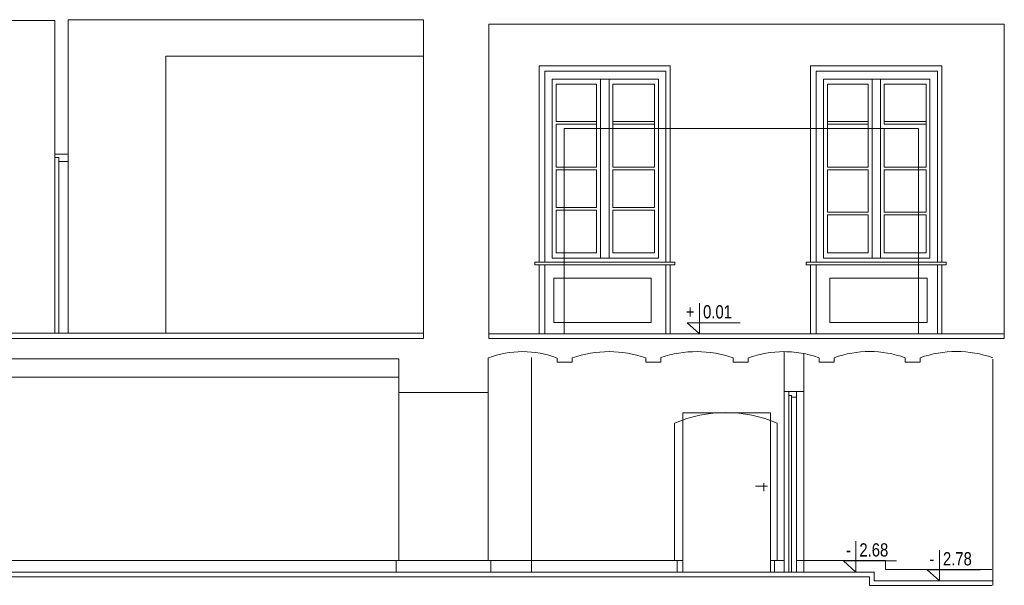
# Model space of a CAD drawing. Header units: millimetres. Extents: x -573548 to 674770, y -246895 to -89040.
# Tile 46 of 199: x 90704 to 101825, y -244822 to -238432. Entities that reach past the tile are written whole.
import ezdxf

# ---------------------------------------------------------------- set-up
doc = ezdxf.new("R2010")
doc.units = ezdxf.units.MM
doc.layers.add('0_Nr_pióra__1', color=7, linetype='Continuous', lineweight=13, true_color=0x3f3f3f)
for name, color, linetype, lineweight in [('a-widokowe_Nr_pióra__8', 8, 'Continuous', 9), ('A_okno_Nr_pióra__1', 8, 'Continuous', 9), ('A_okno_Nr_pióra__8', 8, 'Continuous', 9), ('A_warstwy_Nr_pióra__2', 8, 'Continuous', 9), ('A_widok_Nr_pióra__1', 8, 'Continuous', 9), ('A_widok_Nr_pióra__2', 8, 'Continuous', 9), ('AO-RZEDNE_Nr_pióra__2', 8, 'Continuous', 9), ('AO-RZEDNE_Nr_pióra__61', 8, 'Continuous', 9), ('co_Nr_pióra__8', 8, 'Continuous', 9), ('DRZWI_Nr_pióra__2', 8, 'Continuous', 9), ('DRZWI_Nr_pióra__41', 8, 'Continuous', 9), ('niewidoczne_Nr_pióra__1', 8, 'Continuous', 9), ('SCIANY_KONSTR_Nr_pióra__21', 8, 'Continuous', 9)]:
    doc.layers.add(name, color=color, linetype=linetype, lineweight=lineweight)
doc.styles.add('STYL_AUTOMATYCZNY_5', font='arial.ttf', dxfattribs={"width": 0.8})

# ---------------------------------------------------------------- blocks, each defined once
blk = doc.blocks.new('A$C685D2BB2')
at = {"layer": '0_Nr_pióra__1'}
for p, q in [((19939, 3902), (19939, 2352)), ((20034, 3930), (20034, 2222)), ((21024, 3924), (21024, 2222)), ((21099, 3902), (21099, 2352)), ((19939, 2352), (19969, 2352)), ((21069, 2352), (21069, 2222)), ((21069, 2352), (21099, 2352))]:
    blk.add_line(p, q, dxfattribs=at)
blk.add_arc((20519, 2566), 1457, 66.5381, 113.4619, dxfattribs=at)
at = {"layer": 'a-widokowe_Nr_pióra__8'}
for p, q in [((21230, 2222), (21230, 4218)), ((21260, 2222), (21260, 4218)), ((21317, 2222), (21317, 4198)), ((20034, 2352), (11445, 2352)), ((21176, 2352), (21024, 2352)), ((22323, 2352), (21317, 2352)), ((22323, 2352), (22323, 2252)), ((23525, 2252), (22323, 2252))]:
    blk.add_line(p, q, dxfattribs=at)
at = {"layer": 'A_okno_Nr_pióra__1'}
for p, q in [((19892, 7942), (18412, 7942)), ((18412, 7942), (18412, 5722)), ((19892, 7942), (19892, 7232)), ((22957, 7942), (21477, 7942)), ((21477, 7942), (21477, 7179)), ((22957, 7942), (22957, 5722)), ((18473, 7882), (18473, 5722)), ((19843, 7882), (18473, 7882)), ((18557, 7792), (18557, 5769)), ((19759, 7792), (18557, 7792)), ((19104, 7792), (19104, 7179)), ((19200, 7792), (19200, 7179)), ((19759, 7792), (19759, 7179)), ((19843, 7882), (19843, 7179)), ((21538, 7882), (21538, 7179)), ((22908, 7882), (21538, 7882)), ((21623, 7792), (21623, 7179)), ((22824, 7792), (21623, 7792)), ((22170, 7792), (22170, 7179)), ((22265, 7792), (22265, 7179)), ((22824, 7792), (22824, 7179)), ((22908, 7882), (22908, 5722)), ((18601, 7732), (19060, 7732)), ((18601, 7732), (18601, 7312)), ((19060, 7732), (19060, 7179)), ((19715, 7732), (19244, 7732)), ((19244, 7732), (19244, 7179)), ((19715, 7732), (19715, 7179)), ((21667, 7732), (22126, 7732)), ((21667, 7732), (21667, 7179)), ((22126, 7732), (22126, 7179)), ((22780, 7732), (22309, 7732)), ((22309, 7732), (22309, 7281)), ((22780, 7732), (22780, 6797)), ((18601, 7312), (18694, 7312)), ((18601, 7282), (18601, 6797)), ((18601, 7282), (18694, 7282)), ((18694, 7312), (19060, 7312)), ((18694, 7282), (19060, 7282)), ((19060, 7282), (19060, 7312)), ((19244, 7282), (19244, 7312)), ((19715, 7312), (19244, 7312)), ((19715, 7282), (19244, 7282)), ((19715, 7179), (19715, 7312)), ((19715, 7282), (19715, 6797)), ((19892, 7232), (19892, 5722)), ((21667, 7179), (21667, 7312)), ((21667, 7312), (22126, 7312)), ((21667, 7282), (21667, 6797)), ((21667, 7282), (22126, 7282)), ((22126, 7282), (22126, 7312)), ((22309, 7282), (22309, 7312)), ((22780, 7312), (22309, 7312)), ((22780, 7282), (22309, 7282)), ((22309, 7232), (22309, 6797)), ((19060, 7179), (19060, 6797)), ((19104, 7179), (19104, 5769)), ((19200, 7179), (19200, 5769)), ((19244, 7179), (19244, 6797)), ((19759, 7179), (19759, 5769)), ((19843, 7179), (19843, 5722)), ((21477, 7179), (21477, 5722)), ((21538, 7179), (21538, 5722)), ((21623, 7179), (21623, 5769)), ((22126, 7179), (22126, 6797)), ((22170, 7179), (22170, 5769)), ((22265, 7179), (22265, 5769)), ((22824, 7179), (22824, 5769)), ((18601, 6797), (18694, 6797)), ((18694, 6797), (19060, 6797)), ((19715, 6797), (19244, 6797)), ((21667, 6797), (22126, 6797)), ((22694, 6797), (22309, 6797)), ((22780, 6797), (22694, 6797)), ((18601, 6767), (18601, 6340)), ((18601, 6767), (18694, 6767)), ((18694, 6767), (19060, 6767)), ((19060, 6767), (19060, 6340)), ((19244, 6767), (19244, 6340)), ((19715, 6767), (19244, 6767)), ((19715, 6767), (19715, 6340)), ((21667, 6767), (21667, 6287)), ((21667, 6767), (22126, 6767)), ((22126, 6767), (22126, 6287)), ((22309, 6767), (22309, 6287)), ((22694, 6767), (22309, 6767)), ((22780, 6767), (22694, 6767)), ((22780, 6767), (22780, 6287)), ((18601, 6340), (18694, 6340)), ((18694, 6340), (19060, 6340)), ((19715, 6340), (19244, 6340)), ((18601, 6310), (18601, 5829)), ((18601, 6310), (18694, 6310)), ((18694, 6310), (19060, 6310)), ((19060, 6310), (19060, 5829)), ((19244, 6310), (19244, 5829)), ((19715, 6310), (19244, 6310)), ((19715, 6310), (19715, 5829)), ((21667, 6287), (22126, 6287)), ((21667, 6257), (21667, 5829)), ((21667, 6257), (22126, 6257)), ((22126, 6257), (22126, 5829)), ((22694, 6287), (22309, 6287)), ((22309, 6257), (22309, 5829)), ((22694, 6257), (22309, 6257)), ((22780, 6287), (22694, 6287)), ((22780, 6257), (22694, 6257)), ((22780, 6257), (22780, 5829)), ((18694, 5829), (18601, 5829)), ((19060, 5829), (18694, 5829)), ((19715, 5829), (19244, 5829)), ((22126, 5829), (21667, 5829)), ((22694, 5829), (22309, 5829)), ((22780, 5829), (22694, 5829)), ((18694, 5722), (18362, 5722)), ((18362, 5722), (18362, 5692)), ((18694, 5692), (18362, 5692)), ((18412, 5692), (18412, 4912)), ((18473, 5692), (18473, 4912)), ((18557, 5769), (18694, 5769)), ((18694, 5769), (19759, 5769)), ((19942, 5722), (18694, 5722)), ((19843, 5692), (18694, 5692)), ((19942, 5692), (18694, 5692)), ((19843, 5692), (19843, 4912)), ((19892, 5692), (19892, 4912)), ((19942, 5722), (19942, 5692)), ((22694, 5722), (21427, 5722)), ((21427, 5722), (21427, 5692)), ((22694, 5692), (21427, 5692)), ((21477, 5692), (21477, 4912)), ((21538, 5692), (21538, 4912)), ((21623, 5769), (22694, 5769)), ((22694, 5769), (22824, 5769)), ((23007, 5722), (22694, 5722)), ((23007, 5692), (22694, 5692)), ((22908, 5692), (22874, 5692)), ((22908, 5692), (22908, 4912)), ((22957, 5692), (22957, 4912)), ((23007, 5722), (23007, 5692))]:
    blk.add_line(p, q, dxfattribs=at)
at = {"layer": 'A_okno_Nr_pióra__8'}
for points in [[(18676, 5542), (18576, 5542), (18576, 5040), (18676, 5040)], [(22694, 5542), (22794, 5542), (22794, 5040), (22694, 5040)]]:
    blk.add_lwpolyline(points, dxfattribs=at)
at = {"layer": 'A_warstwy_Nr_pióra__2'}
for p, q in [((14194, 8052), (14194, 4922)), ((14194, 8052), (17104, 8052)), ((18694, 7232), (22694, 7232))]:
    blk.add_line(p, q, dxfattribs=at)
at = {"layer": 'A_widok_Nr_pióra__1'}
for p, q in [((12939, 4922), (12939, 6905)), ((12984, 4922), (12984, 6862)), ((13090, 4922), (13090, 6862)), ((18326, 2222), (18326, 4647)), ((16825, 4422), (10384, 4422)), ((16825, 4252), (16825, 2352)), ((17835, 4252), (17835, 2352)), ((21176, 4262), (21176, 2222)), ((21399, 4262), (21399, 2222)), ((16795, 2352), (16795, 2222)), ((16795, 2352), (16825, 2352)), ((17835, 2352), (17865, 2352)), ((17865, 2352), (17865, 2222)), ((19969, 2352), (19969, 2222))]:
    blk.add_line(p, q, dxfattribs=at)
at = {"layer": 'A_widok_Nr_pióra__2'}
for p, q in [((18694, 4912), (18694, 7232)), ((22694, 4912), (22694, 7232))]:
    blk.add_line(p, q, dxfattribs=at)
at = {"layer": 'AO-RZEDNE_Nr_pióra__2'}
for points in [[(20222, 5261), (20222, 4912), (20081, 5037), (20679, 5037)], [(21988, 2571), (21988, 2222), (21848, 2347), (22446, 2347)], [(22933, 2471), (22933, 2122), (22792, 2247), (23390, 2247)]]:
    blk.add_lwpolyline(points, dxfattribs=at)
at = {"layer": 'co_Nr_pióra__8'}
for points in [[(18676, 5040), (19674, 5040), (19674, 5542), (18676, 5542)], [(22694, 5040), (21695, 5040), (21695, 5542), (22694, 5542)]]:
    blk.add_lwpolyline(points, dxfattribs=at)
at = {"layer": 'DRZWI_Nr_pióra__2'}
for p, q in [((20948, 3227), (20948, 3135)), ((20991, 3191), (20854, 3191))]:
    blk.add_line(p, q, dxfattribs=at)
at = {"layer": 'DRZWI_Nr_pióra__41'}
blk.add_lwpolyline([(12939, 6942), (12939, 6905), (12984, 6905), (12984, 6862), (13090, 6862), (13090, 6942)], dxfattribs=at)
blk.add_lwpolyline([(21317, 4262), (21317, 4218), (21317, 4198), (21260, 4198), (21260, 4218), (21230, 4218), (21230, 4262)], close=True, dxfattribs=at)
at = {"layer": 'niewidoczne_Nr_pióra__1'}
for p, q in [((20034, 4022), (21024, 4022)), ((20034, 3930), (20034, 4022)), ((21024, 3924), (21024, 4022))]:
    blk.add_line(p, q, dxfattribs=at)
at = {"layer": 'SCIANY_KONSTR_Nr_pióra__21'}
for p, q in [((12939, 8452), (10395, 8452)), ((12939, 6942), (12939, 8452)), ((13090, 6942), (13090, 8462)), ((17103, 8462), (13090, 8462)), ((17103, 4922), (17103, 8462)), ((23664, 8412), (17841, 8412)), ((17841, 8412), (17841, 4912)), ((23664, 8412), (23664, 4912)), ((12939, 6942), (13090, 6942)), ((9845, 4922), (17103, 4922)), ((17103, 4922), (17103, 4862)), ((17841, 4912), (23664, 4912)), ((17841, 4912), (17841, 4862)), ((23664, 4912), (23664, 4862)), ((7605, 4862), (17103, 4862)), ((17841, 4862), (23664, 4862)), ((21176, 4712), (21176, 4262)), ((21399, 4690), (21399, 4262)), ((10384, 4631), (16825, 4631)), ((16825, 4252), (16825, 4631)), ((17835, 4252), (17835, 4642)), ((18614, 4592), (18614, 4639)), ((18784, 4592), (18614, 4592)), ((18784, 4592), (18784, 4642)), ((19615, 4592), (19615, 4642)), ((19784, 4592), (19615, 4592)), ((19784, 4592), (19784, 4646)), ((20603, 4592), (20603, 4642)), ((20773, 4592), (20603, 4592)), ((20773, 4592), (20773, 4642)), ((21573, 4592), (21573, 4639)), ((21743, 4592), (21573, 4592)), ((21743, 4592), (21743, 4642)), ((22543, 4592), (22543, 4642)), ((22713, 4592), (22543, 4592)), ((22713, 4592), (22713, 4642)), ((23535, 2122), (23535, 4627)), ((16825, 4252), (17835, 4252)), ((21176, 4262), (21399, 4262)), ((22193, 2222), (6255, 2222)), ((22143, 2168), (6415, 2168)), ((22143, 2168), (22143, 2072)), ((22193, 2222), (22193, 2122)), ((23535, 2122), (22193, 2122)), ((23535, 2122), (23535, 2072)), ((23525, 2072), (22143, 2072))]:
    blk.add_line(p, q, dxfattribs=at)
for centre, radius, start, end in [((18220, 3616), 1096, 68.9271, 110.5907), ((19200, 3447), 1265, 70.8514, 109.1486), ((20188, 3447), 1265, 70.8514, 108.6099), ((21173, 3533), 1179, 89.8714, 109.8166), ((21173, 3533), 1179, 78.9509, 89.8714), ((21173, 3533), 1179, 70.1554, 78.9509), ((22143, 3535), 1178, 70.1416, 109.8584), ((23124, 3473), 1240, 70.6453, 109.3547)]:
    blk.add_arc(centre, radius, start, end, dxfattribs=at)
at = {"layer": 'AO-RZEDNE_Nr_pióra__61', "char_height": 150, "attachment_point": 7, "style": 'STYL_AUTOMATYCZNY_5'}
for s, insert in [('\\A1;{\\pql;\\fArial|b0|i0|c238|p0;\\W0.800000;0.01}', (20262, 5085)), ('\\A1;{\\pql;\\fArial|b0|i0|c238|p0;\\W0.800000;+}', (20067, 5087)), ('\\A1;{\\pql;\\fArial|b0|i0|c238|p0;\\W0.800000;-}', (21875, 2397)), ('\\A1;{\\pql;\\fArial|b0|i0|c238|p0;\\W0.800000;2.68}', (22027, 2395)), ('\\A1;{\\pql;\\fArial|b0|i0|c238|p0;\\W0.800000;2.78}', (22971, 2295)), ('\\A1;{\\pql;\\fArial|b0|i0|c238|p0;\\W0.800000;-}', (22819, 2297))]:
    blk.add_mtext(s, dxfattribs=dict(at, insert=insert))

msp = doc.modelspace()

# ---------------------------------------------------------------- block references
at = {"color": 150}
msp.add_blockref('A$C685D2BB2', (78160.5, -246894.6), dxfattribs=at)

doc.saveas('drawing.dxf')
